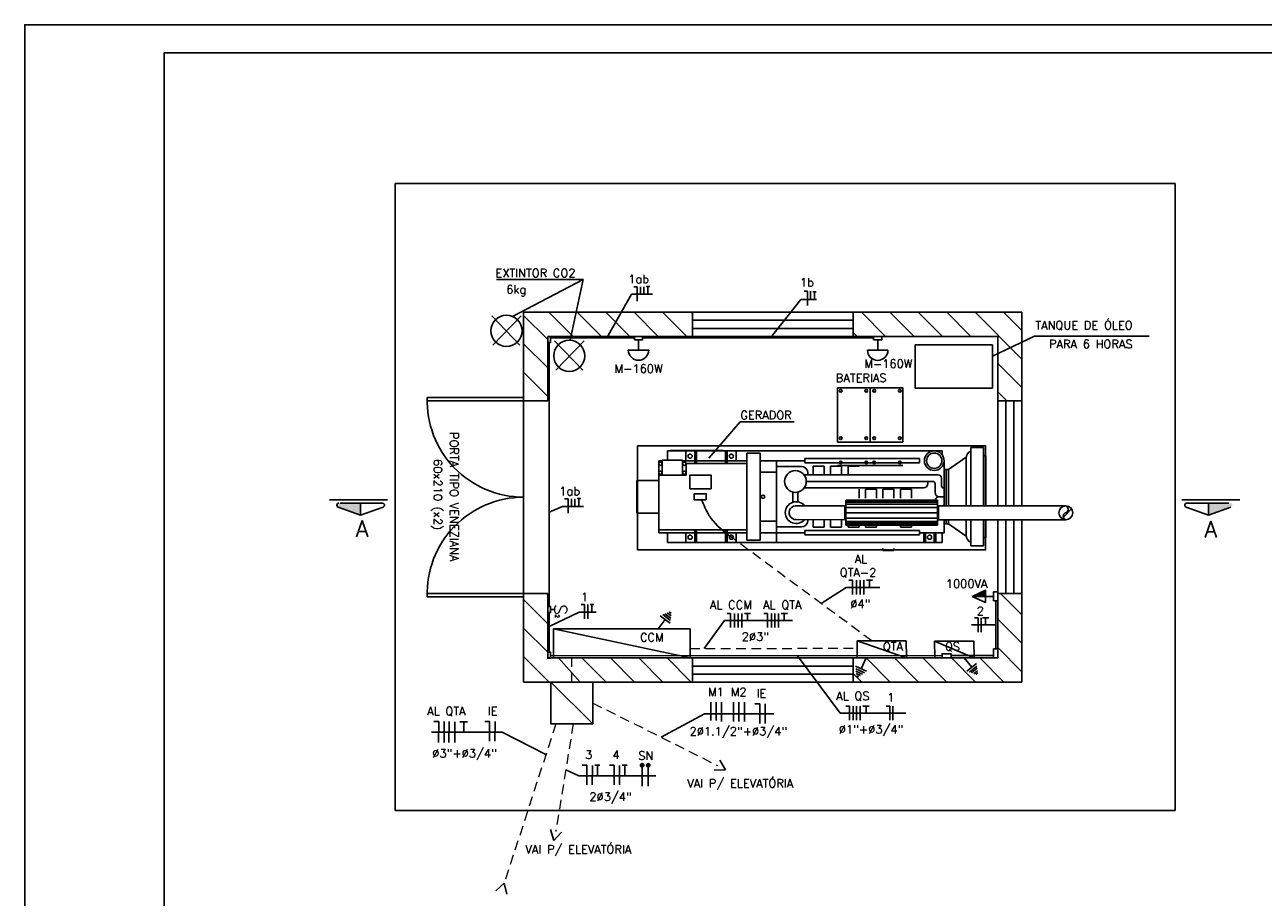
# Model space of a CAD drawing. Header units: millimetres. Extents: x 486.9 to 528.9, y 411.1 to 440.8.
# Tile 2 of 4: x 486.9 to 509.1, y 425.1 to 440.8. Entities that reach past the tile are written whole.
import ezdxf
from ezdxf.enums import TextEntityAlignment as Align

# ---------------------------------------------------------------- set-up
doc = ezdxf.new("R2010")
doc.units = ezdxf.units.MM
doc.linetypes.add('CONTINUO', pattern=[0])
doc.linetypes.add('HIDDEN', pattern=[0.375, 0.25, -0.125])
for name, color, linetype in [('004', 2, 'Continuous'), ('2', 2, 'Continuous'), ('ARQ-FORMATO', 1, 'Continuous'), ('EGERA240C', 240, 'Continuous'), ('ELE-DUTO', 8, 'Continuous'), ('ELE_CIR', 2, 'HIDDEN'), ('ELE_TX_CIR', 2, 'Continuous'), ('EPTOS200C', 8, 'Continuous'), ('ETXT004', 4, 'Continuous'), ('LGROSSA', 5, 'Continuous'), ('LMEDIA', 4, 'Continuous')]:
    doc.layers.add(name, color=color, linetype=linetype)
doc.styles.add('ROMAND', font='ROMANS.SHX', dxfattribs={"oblique": 15, "height": 800})
doc.styles.add('ROMANS', font='romans')

msp = doc.modelspace()

# ---------------------------------------------------------------- hatches: boundary and pattern name
h = msp.add_hatch(color=7)
h.dxf.hatch_style = 1
h.paths.add_polyline_path([(492.958, 431.97), (492.958, 432.185), (492.568, 432.186, 0.841128), (492.556, 432.114)])
h = msp.add_hatch(color=7)
h.dxf.hatch_style = 1
h.paths.add_polyline_path([(508.155, 431.97), (508.155, 432.185), (508.545, 432.186, -0.841128), (508.557, 432.114)])
at = {"layer": 'EGERA240C', "linetype": 'Continuous'}
h = msp.add_hatch(dxfattribs=at)
h.set_pattern_fill('_U', scale=0.181534, angle=315.01, style=0, pattern_type=0)
h.set_pattern_definition([(44.99, (612.66135, 406.30141), (0.12834117, -0.12838598), [])])
h.paths.add_polyline_path([(505.596, 431.888, -0.711559), (505.596, 432.012, 0.580274), (505.616, 432.119), (505.596, 432.137, -0.414214), (505.72, 432.012, -0.414214)])
at = {"layer": 'ELE_CIR'}
h = msp.add_hatch(color=2, dxfattribs=at)
h.paths.add_polyline_path([(497.973, 427.487, 1), (498.032, 427.487, 1)])
h.paths.add_polyline_path([(498.143, 427.487, 1), (498.083, 427.487, 1)])
at = {"layer": 'EPTOS200C'}
msp.add_hatch(color=256, dxfattribs=at).paths.add_polyline_path([(504.16, 430.623), (504.16, 430.514), (503.916, 430.514)])

# ---------------------------------------------------------------- linework, layer by layer
at = {"color": 7}
for p, q in [((493.575, 426.674), (493.575, 437.909)), ((493.575, 437.909), (493.575, 426.674)), ((493.575, 437.909), (493.575, 426.674)), ((493.575, 437.909), (507.556, 437.909)), ((493.575, 426.674), (493.575, 437.909)), ((493.575, 437.909), (507.556, 437.909)), ((507.556, 437.909), (507.556, 426.674)), ((507.556, 426.674), (507.556, 437.909)), ((495.392, 436.194), (496.948, 436.191)), ((496.948, 436.191), (495.679, 435.529)), ((496.948, 436.191), (496.716, 435.102)), ((495.307, 435.541), (495.813, 435.017)), ((495.837, 435.541), (495.33, 435.017)), ((495.879, 434.02), (495.879, 435.604)), ((495.879, 435.604), (498.904, 435.604)), ((495.879, 435.548), (496.312, 435.116)), ((496.332, 435.604), (496.765, 435.172)), ((496.842, 435.604), (497.274, 435.172)), ((497.351, 435.604), (497.783, 435.172)), ((497.86, 435.604), (498.292, 435.172)), ((498.369, 435.604), (498.802, 435.172)), ((498.879, 435.604), (498.904, 435.579)), ((498.904, 435.604), (498.904, 435.172)), ((498.904, 435.604), (501.785, 435.604)), ((501.785, 435.604), (501.785, 435.172)), ((501.785, 435.604), (504.81, 435.604)), ((501.934, 435.604), (502.366, 435.172)), ((502.443, 435.604), (502.876, 435.172)), ((502.953, 435.604), (503.385, 435.172)), ((503.462, 435.604), (503.894, 435.172)), ((503.971, 435.604), (504.81, 434.766)), ((504.481, 435.604), (504.81, 435.275)), ((504.81, 434.02), (504.81, 435.604)), ((498.904, 435.46), (501.785, 435.46)), ((498.904, 435.316), (501.785, 435.316)), ((495.879, 435.039), (496.312, 434.607)), ((496.312, 434.02), (496.312, 435.172)), ((496.312, 435.172), (498.904, 435.172)), ((496.433, 435.093), (496.94, 434.569)), ((496.963, 435.093), (496.457, 434.569)), ((498.904, 435.172), (501.785, 435.172)), ((501.785, 435.244), (501.857, 435.172)), ((501.785, 435.172), (504.378, 435.172)), ((504.378, 434.02), (504.378, 435.172)), ((504.378, 434.688), (504.81, 434.256)), ((495.879, 434.529), (496.312, 434.097)), ((501.506, 434.252), (501.506, 433.275)), ((502.678, 434.252), (501.506, 434.252)), ((502.092, 434.252), (502.092, 433.275)), ((502.678, 434.252), (502.678, 433.275)), ((504.378, 434.179), (504.537, 434.02)), ((495.879, 434.02), (494.151, 434.02)), ((495.879, 434.077), (494.152, 434.077)), ((495.879, 430.563), (495.879, 434.02)), ((495.879, 434.02), (496.312, 434.02)), ((504.378, 432.137), (504.378, 434.02)), ((504.378, 434.02), (504.81, 434.02)), ((504.522, 432.137), (504.522, 434.02)), ((504.666, 432.137), (504.666, 434.02)), ((504.81, 432.137), (504.81, 434.02)), ((502.678, 433.275), (501.506, 433.275)), ((498.457, 433.121), (498.457, 432.953)), ((503.38, 433.121), (498.457, 433.121)), ((498.789, 433.121), (498.789, 432.945)), ((498.945, 433.121), (498.945, 432.894)), ((498.976, 433.121), (498.976, 432.894)), ((499.499, 433.121), (499.499, 432.894)), ((499.529, 433.121), (499.529, 432.894)), ((499.686, 433.121), (499.686, 432.945)), ((500.116, 433.082), (499.881, 433.082)), ((499.881, 433.082), (499.881, 431.518)), ((500.116, 433.082), (500.116, 431.518)), ((503.38, 433.121), (503.38, 433.05)), ((504.119, 433.179), (503.895, 433.179)), ((503.895, 433.179), (503.895, 432.137)), ((498.361, 432.945), (498.301, 432.945)), ((498.301, 432.945), (498.301, 431.655)), ((498.361, 432.953), (498.361, 432.683)), ((498.729, 432.953), (498.361, 432.953)), ((498.729, 432.953), (498.729, 432.683)), ((498.945, 432.945), (498.729, 432.945)), ((499.881, 432.894), (498.79, 432.894)), ((498.79, 432.894), (498.79, 432.683)), ((499.499, 432.945), (498.976, 432.945)), ((499.881, 432.945), (499.529, 432.945)), ((500.92, 432.945), (500.116, 432.945)), ((500.409, 431.479), (500.409, 432.945)), ((500.857, 432.842), (500.409, 432.842)), ((500.92, 432.986), (500.92, 432.904)), ((502.973, 432.986), (500.92, 432.986)), ((502.973, 432.904), (500.92, 432.904)), ((501.07, 432.847), (501.07, 432.691)), ((501.265, 432.847), (501.07, 432.847)), ((501.265, 432.847), (501.265, 432.691)), ((501.382, 432.847), (501.382, 432.691)), ((501.578, 432.847), (501.382, 432.847)), ((502.678, 432.859), (501.506, 432.859)), ((501.578, 432.847), (501.578, 432.691)), ((501.695, 432.847), (501.695, 432.691)), ((501.891, 432.847), (501.695, 432.847)), ((502.973, 432.986), (502.973, 432.904)), ((503.415, 432.945), (503.415, 432.137)), ((503.492, 432.788), (503.812, 433.008)), ((503.812, 433.008), (503.812, 432.137)), ((498.301, 432.593), (497.91, 432.593)), ((497.91, 432.593), (497.91, 432.007)), ((498.79, 432.683), (498.301, 432.683)), ((500.409, 432.74), (500.116, 432.74)), ((503.311, 432.691), (500.906, 432.691)), ((500.974, 432.725), (500.974, 432.691)), ((503.37, 432.632), (503.37, 432.495)), ((503.492, 432.788), (503.415, 432.788)), ((503.453, 432.788), (503.453, 432.137)), ((503.492, 432.788), (503.492, 432.137)), ((500.705, 432.383), (500.705, 432.216)), ((500.795, 432.383), (500.795, 432.216)), ((503.044, 432.456), (500.906, 432.456)), ((503.214, 432.573), (500.945, 432.573)), ((501.891, 432.432), (501.891, 432.275)), ((502.008, 432.432), (502.008, 432.275)), ((502.203, 432.432), (502.008, 432.432)), ((502.203, 432.432), (502.203, 432.275)), ((502.32, 432.432), (502.32, 432.275)), ((502.516, 432.432), (502.32, 432.432)), ((502.516, 432.432), (502.516, 432.275)), ((502.633, 432.432), (502.633, 432.275)), ((502.829, 432.432), (502.633, 432.432)), ((502.829, 432.432), (502.829, 432.275)), ((503.122, 432.534), (503.122, 432.573)), ((503.253, 432.534), (503.253, 432.378)), ((503.415, 432.456), (503.409, 432.456)), ((492.398, 432.246), (493.437, 432.246)), ((492.398, 432.246), (493.437, 432.246)), ((493.347, 432.185), (492.593, 432.185)), ((492.958, 431.97), (492.958, 432.185)), ((501.654, 431.789), (501.654, 432.236)), ((501.654, 432.236), (503.295, 432.236)), ((501.654, 432.223), (503.295, 432.223)), ((501.654, 432.2), (503.295, 432.2)), ((501.654, 432.168), (503.295, 432.168)), ((503.295, 431.789), (503.295, 432.236)), ((503.415, 432.3), (503.331, 432.3)), ((508.715, 432.246), (507.676, 432.246)), ((508.715, 432.246), (507.676, 432.246)), ((507.766, 432.185), (508.52, 432.185)), ((508.155, 431.97), (508.155, 432.185)), ((492.556, 432.114), (492.958, 431.97)), ((492.958, 431.97), (493.36, 432.113)), ((498.301, 432.007), (497.91, 432.007)), ((500.787, 432.137), (501.635, 432.137)), ((501.635, 431.888), (501.635, 432.137)), ((501.654, 432.109), (503.295, 432.109)), ((501.654, 432.011), (503.295, 432.011)), ((505.596, 432.137), (503.315, 432.137)), ((503.315, 431.888), (503.315, 432.137)), ((503.415, 432.143), (503.409, 432.143)), ((508.155, 431.97), (507.753, 432.113)), ((508.557, 432.114), (508.155, 431.97)), ((499.881, 431.706), (498.301, 431.706)), ((498.945, 431.479), (498.945, 431.706)), ((498.976, 431.479), (498.976, 431.706)), ((499.499, 431.479), (499.499, 431.706)), ((499.529, 431.479), (499.529, 431.706)), ((500.409, 431.86), (500.116, 431.86)), ((500.857, 431.757), (500.409, 431.757)), ((500.764, 431.889), (501.635, 431.888)), ((500.974, 431.875), (500.974, 431.889)), ((501.07, 431.753), (501.07, 431.889)), ((501.265, 431.753), (501.07, 431.753)), ((501.265, 431.753), (501.265, 431.889)), ((501.382, 431.753), (501.382, 431.889)), ((501.578, 431.753), (501.382, 431.753)), ((501.578, 431.753), (501.578, 431.888)), ((501.654, 431.916), (503.295, 431.916)), ((501.654, 431.857), (503.295, 431.857)), ((501.654, 431.825), (503.295, 431.825)), ((501.654, 431.802), (503.295, 431.802)), ((501.654, 431.789), (503.295, 431.789)), ((501.695, 431.753), (501.695, 431.789)), ((501.891, 431.753), (501.695, 431.753)), ((501.891, 431.753), (501.891, 431.789)), ((502.008, 431.753), (502.008, 431.789)), ((502.203, 431.753), (502.008, 431.753)), ((502.203, 431.753), (502.203, 431.789)), ((502.633, 431.753), (502.633, 431.789)), ((502.829, 431.753), (502.633, 431.753)), ((502.829, 431.753), (502.829, 431.789)), ((505.596, 431.888), (503.315, 431.888)), ((503.415, 431.888), (503.415, 431.655)), ((503.492, 431.811), (503.415, 431.811)), ((503.453, 431.888), (503.453, 431.811)), ((503.492, 431.888), (503.492, 431.811)), ((503.492, 431.811), (503.812, 431.592)), ((503.812, 431.888), (503.812, 431.592)), ((503.895, 431.888), (503.895, 431.42)), ((504.378, 431.721), (504.378, 431.888)), ((504.378, 430.563), (504.378, 431.888)), ((504.81, 431.721), (504.81, 431.888)), ((504.81, 430.563), (504.81, 431.888)), ((498.945, 431.655), (498.301, 431.655)), ((498.457, 431.655), (498.457, 431.479)), ((498.789, 431.479), (498.789, 431.655)), ((499.499, 431.655), (498.976, 431.655)), ((499.881, 431.655), (499.529, 431.655)), ((499.686, 431.479), (499.686, 431.655)), ((500.116, 431.518), (499.881, 431.518)), ((500.409, 431.655), (500.116, 431.655)), ((500.92, 431.655), (500.409, 431.655)), ((500.92, 431.614), (500.92, 431.696)), ((502.973, 431.696), (500.92, 431.696)), ((502.973, 431.614), (500.92, 431.614)), ((502.973, 431.614), (502.973, 431.696)), ((502.973, 431.655), (503.415, 431.655)), ((503.05, 431.479), (503.05, 431.655)), ((503.08, 431.479), (503.08, 431.655)), ((503.237, 431.479), (503.237, 431.655)), ((503.267, 431.479), (503.267, 431.655)), ((503.38, 431.479), (503.38, 431.655)), ((500.409, 431.479), (498.457, 431.479)), ((503.38, 431.479), (500.409, 431.479)), ((502.32, 431.337), (502.32, 431.374)), ((502.516, 431.337), (502.32, 431.337)), ((502.516, 431.337), (502.516, 431.374)), ((504.119, 431.42), (503.895, 431.42)), ((495.879, 430.563), (494.151, 430.563)), ((495.879, 430.505), (494.152, 430.505)), ((495.879, 430.563), (496.312, 430.563)), ((495.879, 428.978), (495.879, 430.563)), ((495.879, 430.455), (496.312, 430.023)), ((496.281, 430.563), (496.312, 430.533)), ((496.312, 429.41), (496.312, 430.563)), ((504.429, 430.563), (504.81, 430.182)), ((495.879, 429.946), (496.312, 429.514)), ((504.378, 430.105), (504.81, 429.673)), ((504.378, 429.596), (504.81, 429.164)), ((495.879, 429.437), (496.338, 428.978)), ((496.312, 429.41), (496.414, 429.41)), ((496.503, 429.411), (496.894, 428.978)), ((496.924, 429.41), (497.356, 428.978)), ((497.434, 429.41), (497.866, 428.978)), ((497.943, 429.41), (498.375, 428.978)), ((498.452, 429.41), (498.884, 428.978)), ((498.645, 429.41), (498.904, 429.41)), ((498.904, 428.978), (498.904, 429.41)), ((498.904, 429.41), (501.785, 429.41)), ((498.904, 429.266), (501.785, 429.266)), ((501.785, 428.978), (501.785, 429.41)), ((502.017, 429.41), (502.449, 428.978)), ((502.526, 429.41), (502.958, 428.978)), ((503.035, 429.41), (503.467, 428.978)), ((503.545, 429.41), (503.977, 428.978)), ((504.054, 429.41), (504.486, 428.978)), ((498.904, 429.122), (501.785, 429.122)), ((501.785, 429.133), (501.94, 428.978)), ((495.879, 428.978), (498.904, 428.978)), ((498.904, 428.978), (501.785, 428.978)), ((501.785, 428.978), (504.81, 428.978)), ((493.575, 426.674), (507.556, 426.674)), ((493.575, 426.674), (507.556, 426.674))]:
    msp.add_line(p, q, dxfattribs=at)
for points in [[(502.894, 435.019), (502.894, 434.245), (504.281, 434.245), (504.281, 435.019)], [(499.238, 432.44), (498.861, 432.44), (498.861, 432.686), (499.238, 432.686)], [(499.152, 432.246), (498.937, 432.246), (498.937, 432.353), (499.152, 432.353)]]:
    msp.add_lwpolyline(points, close=True, dxfattribs=at)
for points in [[(504.16, 432.137), (504.16, 433.214), (497.921, 433.214), (497.921, 431.345), (504.16, 431.345), (504.16, 431.888)], [(499.457, 433.125), (498.507, 433.125)]]:
    msp.add_lwpolyline(points, dxfattribs=at)
for centre, radius in [((495.572, 435.272), 0.279), ((496.698, 434.823), 0.279), ((501.562, 434.197), 0.0241), ((502.021, 434.197), 0.0241), ((502.164, 434.197), 0.0241), ((502.622, 434.197), 0.0241), ((501.562, 433.348), 0.0241), ((502.021, 433.348), 0.0241), ((502.164, 433.348), 0.0241), ((502.622, 433.348), 0.0241), ((498.863, 433.026), 0.0377), ((499.603, 433.026), 0.0377), ((503.239, 432.945), 0.176), ((503.239, 432.945), 0.137), ((498.331, 432.891), 0.0301), ((498.76, 432.891), 0.0301), ((501.562, 432.914), 0.0241), ((502.021, 432.914), 0.0241), ((502.164, 432.914), 0.0241), ((502.622, 432.914), 0.0241), ((498.331, 432.728), 0.0301), ((498.76, 432.728), 0.0301), ((500.75, 432.573), 0.195), ((500.17, 432.3), 0.0301), ((498.863, 431.574), 0.0377), ((499.603, 431.574), 0.0377), ((503.154, 431.574), 0.0377)]:
    msp.add_circle(centre, radius, dxfattribs=at)
for centre, radius, start, end in [((495.879, 434.02), 1.728, 178.0898, 270), ((503.937, 432.998), 0.125, 109.4415, 184.487), ((500.857, 432.725), 0.117, 0, 90), ((503.311, 432.632), 0.0586, 0, 90), ((503.044, 432.534), 0.0782, 270, 0), ((503.214, 432.534), 0.0391, 0, 90), ((503.331, 432.378), 0.0782, 180, 270), ((503.409, 432.495), 0.0391, 180, 270), ((492.568, 432.149), 0.0369, 89.9535, 250.2261), ((493.347, 432.148), 0.0369, 289.681, 89.9535), ((495.879, 430.563), 1.728, 90, 181.9102), ((500.764, 432.014), 0.195, 38.9665, 320.2534), ((503.331, 432.222), 0.0782, 90, 169.5858), ((507.766, 432.148), 0.0369, 90.0465, 250.319), ((500.764, 432.014), 0.125, 79.733, 270), ((503.409, 432.104), 0.0391, 90, 124.6966), ((500.857, 431.875), 0.117, 270, 0), ((503.937, 431.601), 0.125, 175.513, 250.5585)]:
    msp.add_arc(centre, radius, start, end, dxfattribs=at)
at = {"layer": '004'}
for p, q in [((497.815, 435.926), (497.37, 435.145)), ((498.187, 435.926), (497.815, 435.926)), ((497.915, 436.06), (497.852, 436.06)), ((497.915, 436.06), (497.915, 435.805)), ((497.974, 436.06), (497.974, 435.926)), ((498.033, 436.06), (498.033, 435.926)), ((500.97, 435.983), (500.97, 435.728)), ((501.019, 435.983), (501.019, 435.832)), ((500.846, 435.832), (500.307, 435.145)), ((501.129, 435.832), (500.846, 435.832)), ((496.679, 432.262), (496.615, 432.262)), ((496.679, 432.262), (496.679, 432.007)), ((496.738, 432.262), (496.738, 432.127)), ((496.796, 432.262), (496.796, 432.127)), ((496.579, 432.127), (496.337, 432.025)), ((496.951, 432.127), (496.579, 432.127)), ((501.661, 430.674), (501.212, 430.386)), ((501.661, 430.674), (502.261, 430.674)), ((501.771, 430.802), (501.708, 430.802)), ((501.771, 430.802), (501.771, 430.547)), ((501.846, 430.802), (501.846, 430.547)), ((501.909, 430.802), (501.909, 430.547)), ((501.976, 430.802), (501.976, 430.547)), ((502.023, 430.802), (502.133, 430.802)), ((502.078, 430.802), (502.078, 430.674)), ((496.873, 430.232), (496.337, 429.972)), ((497.181, 430.232), (496.873, 430.232)), ((496.972, 430.367), (496.909, 430.367)), ((496.972, 430.367), (496.972, 430.112)), ((497.031, 430.367), (497.031, 430.112)), ((498.504, 430.034), (498.329, 430.168)), ((498.51, 430.084), (498.376, 430.187)), ((498.515, 430.122), (498.411, 430.202)), ((498.521, 430.168), (498.454, 430.219)), ((498.526, 430.206), (498.49, 430.234)), ((499.59, 430.209), (499.59, 429.954)), ((499.661, 430.209), (499.661, 429.954)), ((499.724, 430.209), (499.724, 429.954)), ((499.791, 430.209), (499.791, 429.954)), ((499.838, 430.209), (499.948, 430.209)), ((499.893, 430.209), (499.893, 430.082)), ((500.248, 430.209), (500.248, 429.954)), ((500.319, 430.209), (500.319, 429.954)), ((500.382, 430.209), (500.382, 429.954)), ((500.448, 430.209), (500.448, 429.954)), ((500.496, 430.209), (500.606, 430.209)), ((500.551, 430.209), (500.551, 430.082)), ((498.417, 430.101), (498.288, 429.931)), ((499.48, 430.082), (499.118, 429.577)), ((504.34, 430.002), (503.908, 430.002)), ((504.023, 430.13), (504.023, 429.875)), ((504.081, 430.13), (504.081, 429.875)), ((504.105, 430.13), (504.214, 430.13)), ((504.16, 430.13), (504.16, 430.002)), ((501.555, 428.421), (500.787, 429.451)), ((501.828, 429.263), (502.027, 429.171)), ((501.928, 429.217), (502.017, 429.41)), ((503.91, 429.244), (503.777, 429.41)), ((503.824, 429.176), (503.996, 429.313)), ((503.871, 429.157), (504.003, 429.263)), ((501.832, 429.214), (501.986, 429.142)), ((501.836, 429.175), (501.955, 429.12)), ((501.84, 429.129), (501.917, 429.093)), ((501.843, 429.091), (501.885, 429.071)), ((503.907, 429.143), (504.009, 429.225)), ((503.95, 429.126), (504.016, 429.179)), ((503.985, 429.112), (504.022, 429.141)), ((501.555, 428.421), (502.727, 428.421)), ((501.72, 428.549), (501.657, 428.549)), ((501.72, 428.549), (501.72, 428.294)), ((501.784, 428.549), (501.784, 428.294)), ((501.847, 428.549), (501.847, 428.294)), ((501.913, 428.549), (501.913, 428.294)), ((501.961, 428.549), (502.07, 428.549)), ((502.016, 428.549), (502.016, 428.421)), ((502.44, 428.549), (502.377, 428.549)), ((502.44, 428.549), (502.44, 428.294)), ((502.499, 428.549), (502.499, 428.294))]:
    msp.add_line(p, q, dxfattribs=at)
at = {"layer": '004', "color": 7}
for p, q in [((505.036, 435.179), (504.281, 434.82)), ((505.036, 435.179), (507.089, 435.179)), ((499.762, 433.64), (499.201, 432.99)), ((499.762, 433.64), (500.728, 433.64))]:
    msp.add_line(p, q, dxfattribs=at)
at = {"layer": '004'}
for points in [[(500.97, 435.983), (500.907, 435.983)], [(499.59, 430.209), (499.527, 430.209)], [(500.248, 430.209), (500.184, 430.209)], [(500.698, 430.082), (499.48, 430.082), (499.48, 430.082)], [(504.023, 430.13), (503.959, 430.13)]]:
    msp.add_lwpolyline(points, dxfattribs=at)
at = {"layer": '2'}
msp.add_lwpolyline([(486.939, 411.056), (486.939, 440.756), (528.939, 440.756), (528.939, 411.056)], close=True, dxfattribs=at)
at = {"layer": 'ARQ-FORMATO'}
msp.add_lwpolyline([(489.439, 411.556), (489.439, 440.256), (528.439, 440.256), (528.439, 411.556)], close=True, dxfattribs=at)
at = {"layer": 'EGERA240C', "color": 7}
for p, q in [((504.119, 433.179), (504.119, 432.137)), ((504.164, 433.03), (504.164, 432.137)), ((504.119, 431.888), (504.119, 431.42)), ((504.164, 431.888), (504.164, 431.569)), ((504.164, 431.569), (504.119, 431.569))]:
    msp.add_line(p, q, dxfattribs=at)
at = {"layer": 'EGERA240C', "color": 1}
msp.add_line((504.164, 433.03), (504.119, 433.03), dxfattribs=at)
at = {"layer": 'EGERA240C', "color": 7}
msp.add_lwpolyline([(505.596, 432.137), (505.616, 432.119, -0.580274), (505.596, 432.012, 0.71156), (505.596, 431.888, -8.110244)], format="xyb", dxfattribs=at)
msp.add_circle((505.596, 432.012), 0.124, dxfattribs=at)
at = {"layer": 'ELE-DUTO'}
for p, q in [((496.363, 435.145), (497.866, 435.145)), ((498.013, 435.145), (502.151, 435.145)), ((499.395, 427.58), (499.499, 427.404)), ((499.499, 427.404), (499.294, 427.402)), ((496.418, 426.141), (496.36, 426.338)), ((496.559, 426.289), (496.418, 426.141)), ((495.381, 425.235), (495.531, 425.375)), ((495.531, 425.375), (495.577, 425.176))]:
    msp.add_line(p, q, dxfattribs=at)
at = {"layer": 'ELE_CIR', "linetype": 'Continuous'}
for p, q in [((498.074, 436.065), (498.139, 436.065)), ((498.107, 436.065), (498.107, 435.925)), ((501.061, 435.971), (501.125, 435.971)), ((501.093, 435.971), (501.093, 435.831)), ((496.838, 432.267), (496.902, 432.267)), ((496.87, 432.267), (496.87, 432.127)), ((497.072, 430.371), (497.137, 430.371)), ((497.104, 430.372), (497.104, 430.232)), ((500.209, 428.587), (500.207, 428.234)), ((494.456, 428.269), (494.455, 427.893)), ((494.545, 428.269), (494.542, 427.894)), ((494.646, 428.268), (494.644, 427.893)), ((494.807, 428.268), (494.807, 428.082)), ((495.367, 428.269), (495.366, 427.917)), ((497.201, 427.487), (497.201, 427.299)), ((497.691, 427.487), (497.691, 427.299)), ((498.003, 427.487), (498.003, 427.112)), ((498.113, 427.487), (498.113, 427.112)), ((497.111, 427.486), (497.109, 427.134)), ((497.158, 427.487), (497.244, 427.487)), ((497.6, 427.486), (497.599, 427.134)), ((497.648, 427.487), (497.734, 427.487))]:
    msp.add_line(p, q, dxfattribs=at)
at = {"layer": 'ELE_CIR', "linetype": 'CONTINUO', "lineweight": -3}
for p, q in [((499.122, 428.41), (500.363, 428.41)), ((496.87, 427.299), (496.634, 427.406)), ((496.87, 427.299), (498.247, 427.299))]:
    msp.add_line(p, q, dxfattribs=at)
at = {"layer": 'ELE_CIR', "linetype": 'Continuous', "lineweight": -3}
for p, q in [((494.228, 428.082), (495.495, 428.082)), ((495.495, 428.082), (496.28, 427.683))]:
    msp.add_line(p, q, dxfattribs=at)
at = {"layer": 'ELE_CIR', "linetype": 'Continuous'}
for points in [[(499.232, 428.618), (499.232, 428.287)], [(499.329, 428.618), (499.329, 428.287)], [(499.428, 428.618), (499.428, 428.287)], [(499.428, 428.605), (499.428, 428.274)], [(499.641, 428.618), (499.641, 428.287)], [(499.641, 428.605), (499.641, 428.274)], [(499.738, 428.618), (499.738, 428.287)], [(499.738, 428.605), (499.738, 428.274)], [(499.837, 428.618), (499.837, 428.287)], [(499.837, 428.605), (499.837, 428.274)], [(500.024, 428.587), (500.11, 428.587), (500.111, 428.234)], [(494.271, 428.27), (494.358, 428.27), (494.354, 427.895)], [(494.807, 428.268), (494.738, 428.268)], [(494.807, 428.268), (494.875, 428.268)], [(495.182, 428.27), (495.269, 428.27), (495.269, 427.917)], [(496.926, 427.487), (497.012, 427.487), (497.012, 427.134)], [(497.416, 427.487), (497.502, 427.487), (497.502, 427.134)]]:
    msp.add_lwpolyline(points, dxfattribs=at)
at = {"layer": 'ELE_CIR', "linetype": 'CONTINUO', "lineweight": -3}
msp.add_lwpolyline([(498.342, 427.991), (499.122, 428.41)], dxfattribs=at)
at = {"layer": 'ELE_CIR', "color": 2}
for centre in [(498.003, 427.487), (498.113, 427.487)]:
    msp.add_circle(centre, 0.0296, dxfattribs=at)
at = {"layer": 'EPTOS200C'}
for p, q in [((496.337, 430.332), (496.337, 435.063)), ((497.928, 435.112), (497.951, 435.112)), ((502.213, 435.111), (502.236, 435.111)), ((504.302, 430.514), (504.16, 430.514)), ((496.337, 429.514), (496.337, 430.222)), ((496.431, 430.277), (496.363, 430.277)), ((502.737, 429.41), (501.858, 429.717)), ((503.948, 429.41), (503.245, 429.713)), ((496.363, 429.455), (503.379, 429.448)), ((497.119, 428.228), (496.369, 428.978))]:
    msp.add_line(p, q, dxfattribs=at)
at = {"layer": 'EPTOS200C', "linetype": 'HIDDEN', "lineweight": 5, "ltscale": 0.7}
for p, q in [((498.862, 429.577), (501.859, 429.586)), ((498.862, 429.567), (498.862, 429.567)), ((496.744, 428.978), (496.745, 429.414)), ((496.457, 428.228), (495.531, 425.375))]:
    msp.add_line(p, q, dxfattribs=at)
at = {"layer": 'EPTOS200C'}
for points in [[(496.312, 435.172), (496.312, 435.063), (496.363, 435.063), (496.363, 435.172)], [(497.866, 435.112), (498.013, 435.112), (498.013, 435.172), (497.866, 435.172)], [(502.151, 435.111), (502.298, 435.111), (502.298, 435.171), (502.151, 435.171)], [(503.916, 430.514), (504.16, 430.623), (504.16, 430.406)], [(504.378, 430.434), (504.378, 430.594), (504.302, 430.594), (504.302, 430.434)], [(496.312, 430.332), (496.312, 430.222), (496.363, 430.222), (496.363, 430.332)], [(498.862, 429.414), (496.414, 429.414), (496.414, 429.931), (498.862, 429.931)], [(501.858, 429.717), (501.86, 429.41), (502.743, 429.41), (502.735, 429.717)], [(503.245, 429.713), (503.247, 429.41), (503.953, 429.41), (503.947, 429.713)], [(496.312, 429.514), (496.312, 429.405), (496.363, 429.405), (496.363, 429.514)], [(503.379, 429.41), (503.539, 429.41), (503.539, 429.486), (503.379, 429.486)], [(504.378, 429.41), (504.378, 429.571), (504.302, 429.571), (504.302, 429.41)]]:
    msp.add_lwpolyline(points, close=True, dxfattribs=at)
for points in [[(497.939, 435.112), (497.939, 434.925)], [(502.225, 435.111), (502.225, 434.924)], [(498.123, 434.925), (497.756, 434.925)], [(502.408, 434.924), (502.041, 434.924)], [(503.916, 430.514), (504.16, 430.514)], [(504.34, 430.434), (504.34, 429.571)], [(498.862, 429.414), (496.414, 429.931)], [(503.539, 429.452), (504.302, 429.452)], [(497.119, 428.228), (497.119, 428.978), (496.369, 428.978), (496.369, 428.228), (497.119, 428.228)]]:
    msp.add_lwpolyline(points, dxfattribs=at)
at = {"layer": 'EPTOS200C', "linetype": 'HIDDEN', "lineweight": 5, "ltscale": 0.7}
for points in [[(502.118, 429.717), (499.603, 431.574)], [(497.119, 428.603), (499.356, 427.483)], [(496.768, 428.228), (496.455, 426.3)]]:
    msp.add_lwpolyline(points, dxfattribs=at)
at = {"layer": 'EPTOS200C'}
for centre in [(497.939, 434.927), (502.225, 434.926)]:
    msp.add_arc(centre, 0.183, 180.455, 359.545, dxfattribs=at)
msp.add_spline([(499.603, 431.574), (499.237, 431.914), (499.13, 432.105), (499.067, 432.246)], degree=3, dxfattribs=at)
at = {"layer": 'ETXT004', "color": 1}
msp.add_line((495.879, 434.02), (495.88, 434.02), dxfattribs=at)
at = {"layer": 'LGROSSA', "color": 7}
for p, q in [((504.378, 430.563), (504.81, 430.563)), ((504.378, 429.41), (504.378, 430.563)), ((504.81, 428.978), (504.81, 430.563)), ((501.785, 429.41), (504.378, 429.41))]:
    msp.add_line(p, q, dxfattribs=at)
at = {"layer": 'LMEDIA', "color": 7}
for p, q in [((504.522, 431.721), (504.522, 431.888)), ((504.522, 430.563), (504.522, 431.888)), ((504.666, 431.721), (504.666, 431.888)), ((504.666, 430.563), (504.666, 431.888))]:
    msp.add_line(p, q, dxfattribs=at)

# ---------------------------------------------------------------- texts
at = {"color": 7, "style": 'ROMAND'}
msp.add_text('A', height=0.295, dxfattribs=at).set_placement((492.874, 431.578))
at = {"color": 7, "style": 'ROMAND', "text_generation_flag": 2}
msp.add_text('A', height=0.295, dxfattribs=at).set_placement((508.308, 431.569))
at = {"layer": '004', "color": 2, "style": 'ROMANS'}
for s, p in [('EXTINTOR CO2', (495.375, 436.233)), ('6kg', (495.568, 435.939))]:
    msp.add_text(s, height=0.15, dxfattribs=at).set_placement(p)
at = {"layer": '004', "style": 'ROMANS'}
for s, p in [('1ab', (497.755, 436.123)), ('1b', (500.831, 436.065)), ('TANQUE DE ÓLEO', (505.052, 435.296)), ('PARA 6 HORAS', (505.295, 434.961)), ('GERADOR', (499.764, 433.688)), ('1ab', (496.519, 432.324)), ('AL ', (501.814, 431.111)), ('QTA-2', (501.546, 430.867)), ('1', (496.908, 430.429)), ('AL CCM', (499.218, 430.287)), ('AL QTA', (500.171, 430.287)), ('%%C4"', (501.735, 430.305)), ('2', (504.001, 430.179)), ('CCM', (497.965, 429.705)), ('2%%C3"', (499.79, 429.718)), ('QTA', (502.318, 429.542)), ('QS', (503.431, 429.541)), ('AL QS', (501.481, 428.654)), ('1', (502.397, 428.628)), ('%%C1"+%%C3/4"', (501.528, 428.057)), ('VAI P/ ELEVATÓRIA', (498.813, 427.089)), ('VAI P/ ELEVATÓRIA', (495.912, 425.907))]:
    msp.add_text(s, height=0.15, dxfattribs=at).set_placement(p)
at = {"layer": '004', "color": 2, "style": 'ROMANS'}
msp.add_text('BATERIAS', height=0.15, dxfattribs=at).set_placement((502.382, 434.429), align=Align.MIDDLE_RIGHT)
at = {"layer": '004', "style": 'ROMANS'}
for s, p in [('PORTA TIPO VENEZIANA', (494.635, 432.297)), ('60x210 (x2)', (494.332, 432.337))]:
    msp.add_text(s, height=0.15, rotation=270, dxfattribs=at).set_placement(p, align=Align.MIDDLE)
msp.add_text('1000VA', height=0.15, dxfattribs=at).set_placement((503.446, 430.741), align=Align.MIDDLE_LEFT)
at = {"layer": '004', "char_height": 0.15, "attachment_point": 5, "style": 'ROMANS'}
for insert in [(497.94, 434.595), (502.416, 434.682)]:
    msp.add_mtext('M-160W', dxfattribs=dict(at, insert=insert))
at = {"layer": 'ELE_TX_CIR', "lineweight": -3, "style": 'ROMANS'}
for s, p in [('M1 ', (499.185, 428.727)), ('M2 ', (499.594, 428.726)), ('IE', (500.055, 428.701)), ('IE', (495.238, 428.383)), ('3', (496.982, 427.6)), ('4', (497.472, 427.6))]:
    msp.add_text(s, height=0.15, dxfattribs=at).set_placement(p)
at = {"layer": 'ELE_TX_CIR', "linetype": 'Continuous', "lineweight": -3, "style": 'ROMANS'}
for s, p in [('AL QTA', (494.151, 428.383)), ('2%%C1.1/2"+%%C3/4" ', (498.854, 428.023)), ('%%C3"+%%C3/4"', (494.242, 427.627)), ('2%%C3/4" ', (497.057, 426.848))]:
    msp.add_text(s, height=0.15, dxfattribs=at).set_placement(p)
at = {"layer": 'ELE_TX_CIR', "color": 2, "linetype": 'Continuous', "insert": (497.934, 427.66), "char_height": 0.15, "attachment_point": 4, "style": 'ROMANS'}
msp.add_mtext('SN', dxfattribs=at)
at = {"layer": 'EPTOS200C', "style": 'ROMANS'}
msp.add_text('S', height=0.222, rotation=89.953, dxfattribs=at).set_placement((496.541, 430.181), align=Align.MIDDLE_LEFT)
msp.add_text('2', height=0.075, rotation=270, dxfattribs=at).set_placement((496.442, 430.192))

doc.saveas('drawing.dxf')
